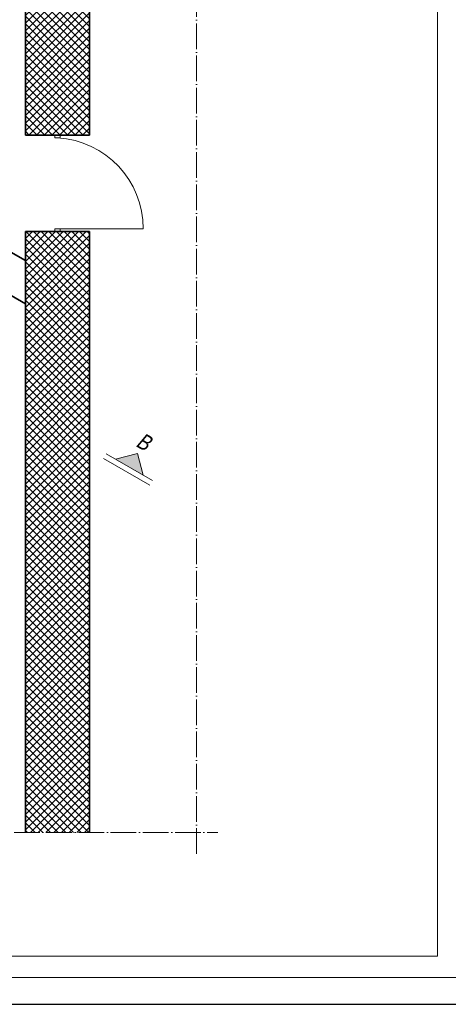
# Model space of a CAD drawing. Header units: millimetres. Extents: x 558 to 24951, y -5755 to 9551.
# Tile 36 of 38: x 23655 to 24056, y 8066 to 8987. Entities that reach past the tile are written whole.
import ezdxf
from ezdxf.enums import TextEntityAlignment as Align

# ---------------------------------------------------------------- set-up
doc = ezdxf.new("R2010")
doc.units = ezdxf.units.MM
doc.linetypes.add('ACAD_ISO04W100', pattern=[30, 24, -3, 0, -3])
doc.layers.get('Defpoints').update_dxf_attribs({"color": 252})
for name, color, linetype, lineweight in [('K_Grube', 252, 'Continuous', 35), ('K_Kreskowanie', 252, 'Continuous', 5), ('K_Opis_zmienny', 252, 'Continuous', 13), ('K_Osie', 252, 'ACAD_ISO04W100', 5), ('K_Ramka', 252, 'Continuous', 18), ('K_Stolarka', 252, 'Continuous', 15)]:
    doc.layers.add(name, color=color, linetype=linetype, lineweight=lineweight)
doc.styles.add('Tytuł 50', font='arial.ttf', dxfattribs={"width": 0.8, "oblique": 10, "height": 15})

msp = doc.modelspace()

# ---------------------------------------------------------------- hatches: boundary and pattern name
at = {"layer": 'K_Kreskowanie', "ltscale": 5}
h = msp.add_hatch(dxfattribs=at)
h.set_pattern_fill('ANSI37', color=256, scale=1.6)
h.set_pattern_definition([(45, (2962.861, -2454.189), (-3.5921024, 3.5921024), []), (135, (2962.861, -2454.189), (-3.5921024, -3.5921024), [])])
h.paths.add_polyline_path([(23249.479, 9166.202), (23216.57, 9185.202), (23289.57, 9311.641), (23322.479, 9292.641)])
h.paths.add_polyline_path([(23720.798, 9030.55), (23720.798, 8878.627), (23660.798, 8878.627), (23660.798, 9002.627), (23701.798, 9073.641), (23734.707, 9054.641)])
h.paths.add_polyline_path([(23006.193, 9098.817), (22754.193, 8662.34), (22775.843, 8649.84), (22896.843, 8859.418), (23147.991, 8714.418), (23160.491, 8736.069), (22909.343, 8881.069), (23027.843, 9086.317), (23176.8, 9000.317), (23194.3, 9030.628), (23176.979, 9040.628), (23204.479, 9088.259), (23171.57, 9107.259), (23144.07, 9059.628), (23006.372, 9139.128), (22988.872, 9108.817)])
h.paths.add_polyline_path([(23280.902, 8980.628), (23263.402, 8950.317), (23369.923, 8888.817), (23387.423, 8919.128)])
h.paths.add_polyline_path([(23190.802, 8718.569), (23160.491, 8736.069), (23147.991, 8714.418), (23178.302, 8696.918)])
h.paths.add_polyline_path([(23720.798, 8788.627), (23660.798, 8788.627), (23660.798, 8226.627), (23720.798, 8226.627)])
at = {"layer": 'K_Opis_zmienny'}
msp.add_hatch(color=256, dxfattribs=at).paths.add_polyline_path([(23765.511, 8581.093), (23771.002, 8560.603), (23745.021, 8575.603)])

# ---------------------------------------------------------------- linework, layer by layer
at = {"layer": 'Defpoints'}
msp.add_lwpolyline([(22371.174, 8065.976), (24471.174, 8065.976), (24471.174, 9550.976), (22371.174, 9550.976)], close=True, dxfattribs=at)
at = {"layer": 'K_Grube', "ltscale": 5}
for p, q in [((23720.798, 8878.627), (23720.798, 9030.55)), ((23660.798, 8878.627), (23660.798, 9002.627)), ((23660.798, 8878.627), (23720.798, 8878.627)), ((23660.798, 8226.627), (23660.798, 8788.627)), ((23660.798, 8788.627), (23720.798, 8788.627)), ((23720.798, 8226.627), (23720.798, 8788.627))]:
    msp.add_line(p, q, dxfattribs=at)
at = {"layer": 'K_Grube', "ltscale": 0.8}
for p, q in [((23387.423, 8919.128), (23660.798, 8761.295)), ((23519.746, 8802.317), (23660.798, 8720.88))]:
    msp.add_line(p, q, dxfattribs=at)
at = {"layer": 'K_Opis_zmienny'}
for p, q in [((23779.662, 8555.603), (23736.361, 8580.603)), ((23765.511, 8581.093), (23745.021, 8575.603)), ((23765.511, 8581.093), (23771.002, 8560.603)), ((23777.162, 8551.273), (23733.861, 8576.273))]:
    msp.add_line(p, q, dxfattribs=at)
at = {"layer": 'K_Opis_zmienny', "ltscale": 0.5}
msp.add_lwpolyline([(22496.174, 9505.976), (24046.174, 9505.976), (24046.174, 8110.976), (22496.174, 8110.976), (22496.174, 9505.976)], dxfattribs=at)
at = {"layer": 'K_Osie'}
for p, q in [((23820.798, 8206.627), (23820.798, 9024.937)), ((23258.87, 8226.627), (23840.798, 8226.627))]:
    msp.add_line(p, q, dxfattribs=at)
at = {"layer": 'K_Ramka'}
msp.add_lwpolyline([(22396.174, 8090.976), (24446.174, 8090.976), (24446.174, 9525.976), (22396.174, 9525.976)], close=True, dxfattribs=at)
at = {"layer": 'K_Stolarka'}
msp.add_line((23690.798, 8791.127), (23770.798, 8791.127), dxfattribs=at)
for points in [[(23688.298, 8878.627), (23693.298, 8878.627), (23693.298, 8876.127), (23688.298, 8876.127)], [(23688.298, 8791.127), (23693.298, 8791.127), (23693.298, 8788.627), (23688.298, 8788.627)]]:
    msp.add_lwpolyline(points, close=True, dxfattribs=at)
msp.add_arc((23685.988, 8791.453), 84.811, 359.780179, 86.748411, dxfattribs=at)

# ---------------------------------------------------------------- texts
at = {"layer": 'K_Opis_zmienny', "style": 'Tytuł 50', "oblique": 10, "width": 0.8}
msp.add_text('B', height=15, rotation=330, dxfattribs=at).set_placement((23771.761, 8591.919), align=Align.MIDDLE_CENTER)

doc.saveas('drawing.dxf')
